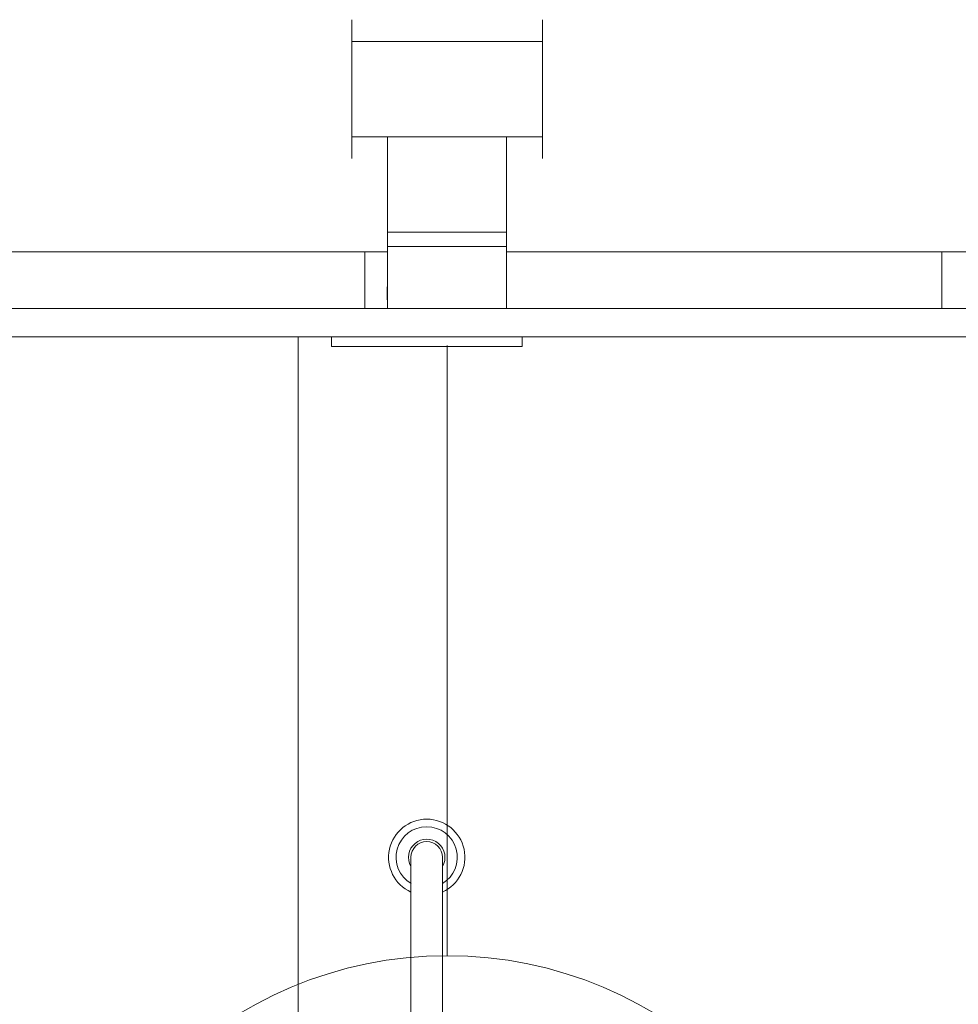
# Model space of a CAD drawing. Header units: metres. Extents: x 3.7 to 90.5, y -1.7 to 14.3.
# Tile 20 of 172: x 19.9 to 20.9, y 1.8 to 2.8. Entities that reach past the tile are written whole.
import ezdxf

# ---------------------------------------------------------------- set-up
doc = ezdxf.new("R2010")
doc.units = ezdxf.units.M
for name, color, linetype, lineweight in [('A-CLNG', 7, 'Continuous', 18), ('A-WALL-PATT', 7, 'Continuous', 18), ('DUTOS', 7, 'Continuous', 18), ('E-LITE-EQPM', 7, 'Continuous', 18), ('G-IMPT', 7, 'Continuous', 18), ('I-WALL', 7, 'Continuous', 18), ('M-HVAC-DUCT', 7, 'Continuous', 18), ('P-SANR-FIXT', 7, 'Continuous', 18)]:
    doc.layers.add(name, color=color, linetype=linetype, lineweight=lineweight)
doc.layers.add('M-HVAC-CDFF-IDEN', color=1, linetype='Continuous', lineweight=9, true_color=0xff0000)

# ---------------------------------------------------------------- blocks, each defined once
blk = doc.blocks.new('Deca_Barra de Apoio Conforto_Aco Inox_2310_C_080_80 cm - Barra de apoio 80cm-4017027-Corte 1')
at = {"layer": 'P-SANR-FIXT'}
for p, q in [((20.342, 1.8741), (20.342, 1.9142)), ((20.375, 1.8741), (20.375, 1.9142)), ((20.342, 1.1466), (20.342, 1.8778)), ((20.375, 1.8778), (20.375, 1.1466)), ((20.342, 1.1503), (20.342, 1.1102)), ((20.375, 1.1503), (20.375, 1.1102))]:
    blk.add_line(p, q, dxfattribs=at)
for centre, radius, start, end in [((20.3585, 1.9142), 0.04, 294.362, 245.638), ((20.3585, 1.9142), 0.0321, 300.8913, 239.1087), ((20.3585, 1.9142), 0.0191, 329.7544, 210.2456), ((20.3585, 1.9142), 0.0165, 0, 180), ((20.3585, 1.1102), 0.04, 114.362, 65.638), ((20.3585, 1.1102), 0.0321, 120.8913, 59.1087), ((20.3585, 1.1102), 0.0191, 149.7544, 30.2456), ((20.3585, 1.1102), 0.0165, 180, 0)]:
    blk.add_arc(centre, radius, start, end, dxfattribs=at)
blk = doc.blocks.new('Luminária Quadrada - 0300x1200mm_1 Lamp_ - 277V-7461696-Corte 1')
at = {"layer": 'E-LITE-EQPM'}
for p, q in [((20.2585, 2.46), (20.4585, 2.46)), ((20.2585, 2.45), (20.2585, 2.46)), ((20.4585, 2.45), (20.4585, 2.46)), ((20.4585, 2.45), (20.2585, 2.45))]:
    blk.add_line(p, q, dxfattribs=at)
blk = doc.blocks.new('4 GRE - ESCOLA DE CINEMA E AUDIOVISUAL CINE REX R07_rvt-1-Corte 1')
at = {"layer": 'A-WALL-PATT', "true_color": 0xf5f5f5}
h = blk.add_hatch(dxfattribs=at)
h.set_pattern_fill('FP_11', style=0, pattern_type=2)
h.set_pattern_definition([(0, (19.453, 0.16), (0, 0.84), []), (90, (19.453, 0.16), (-0.84, 5e-17), [])])
h.paths.add_polyline_path([(20.5798, 2.49), (20.8985, 2.49), (20.8985, 2.5492), (20.4423, 2.5492), (20.4423, 2.49)])
h.paths.add_polyline_path([(19.4585, 2.49), (20.3173, 2.49), (20.3173, 2.5492), (19.4585, 2.5492)])
h = blk.add_hatch(dxfattribs=at)
h.set_pattern_fill('FP_13', style=0, pattern_type=2)
h.set_pattern_definition([(0, (19.383, 0), (0, 0.84), []), (90, (19.383, 0), (-0.84, 5e-17), [])])
h.paths.add_polyline_path([(19.4685, 0.15), (20.7311, 0.15), (20.7446, 0.2756), (20.743, 0.2872), (20.7392, 0.2984), (20.7334, 0.3101), (20.7252, 0.3204), (20.6652, 0.3708), (20.6195, 0.4236), (20.6133, 0.4247), (20.6109, 0.4274), (20.609, 0.4741), (20.6099, 0.4766), (20.6119, 0.4785), (20.6154, 0.48), (20.609, 0.4808), (20.6085, 0.4813), (20.6097, 0.4918), (20.6114, 0.4952), (20.6159, 0.4995), (20.617, 0.5002), (20.6206, 0.5015), (20.638, 0.5036), (20.6202, 0.5052), (20.621, 0.5092), (20.6232, 0.5117), (20.6262, 0.5129), (20.7632, 0.5269), (20.9008, 0.5297), (21.0398, 0.521), (21.0427, 0.5192), (21.0445, 0.5145), (21.0445, 0.5117), (21.0519, 0.4927), (21.0513, 0.4871), (21.0513, 0.4841), (21.058, 0.48), (21.1082, 0.4805), (21.1048, 0.4819), (21.1019, 0.4841), (21.0997, 0.487), (21.0983, 0.4904), (21.0978, 0.4941), (21.0896, 0.6751), (21.0866, 0.802), (21.0896, 0.805), (21.0809, 0.805), (21.0779, 0.8083), (21.0804, 0.8279), (21.0841, 0.8338), (21.0869, 0.8359), (21.0936, 0.8379), (21.1444, 0.8398), (21.1444, 0.843), (21.1844, 0.843), (21.1844, 0.8398), (21.2315, 0.8381), (21.2383, 0.8361), (21.2434, 0.8313), (21.2458, 0.8247), (21.2475, 0.8083), (21.2458, 0.8055), (21.2447, 0.805), (21.2478, 0.802), (21.2473, 0.4911), (21.2447, 0.486), (21.2434, 0.4844), (21.2403, 0.482), (21.2367, 0.4805), (21.2266, 0.48), (21.2254, 0.4796), (21.2266, 0.4786), (21.2284, 0.4747), (21.2266, 0.4448), (21.2238, 0.4307), (21.2177, 0.4176), (21.2086, 0.4064), (21.1971, 0.3978), (21.1839, 0.392), (21.1698, 0.3896), (21.1525, 0.3904), (21.1505, 0.3882), (21.1184, 0.3032), (21.1206, 0.2872), (21.1187, 0.2689), (21.1155, 0.2573), (21.1055, 0.2389), (21.1011, 0.2316), (21.1004, 0.2254), (21.1025, 0.2196), (21.1066, 0.2108), (21.109, 0.2003), (21.1099, 0.1896), (21.1099, 0.15), (21.2585, 0.15), (21.2585, 0.16), (21.2485, 0.16), (21.2485, 0.9714), (21.2445, 0.9738), (21.2425, 0.9779), (21.2398, 0.9909), (21.238, 0.9912), (21.238, 0.9935), (21.1707, 0.9941), (21.1667, 0.9957), (21.1633, 0.9983), (21.1594, 1.0048), (21.1591, 1.0057), (21.1585, 1.01), (21.1591, 1.0143), (21.1607, 1.0182), (21.1633, 1.0217), (21.1667, 1.0243), (21.1708, 1.0259), (21.175, 1.0265), (21.238, 1.0265), (21.238, 1.0288), (21.2398, 1.0291), (21.2425, 1.0421), (21.2462, 1.0478), (21.2485, 1.0493), (21.2485, 2.46), (20.4585, 2.46), (20.4585, 2.45), (20.2585, 2.45), (20.2585, 2.46), (19.4585, 2.46), (19.4585, 2.2), (19.4685, 2.2), (19.4685, 0.864)])
h.paths.add_polyline_path([(21.058, 0.48), (21.0553, 0.4828), (21.058, 0.4812), (21.058, 0.4808)])
h.paths.add_polyline_path([(21.0111, 0.9702), (21.001, 0.9727), (20.992, 0.9776), (20.9845, 0.9847), (20.979, 0.9935), (20.2479, 0.9935), (20.2406, 0.983), (20.235, 0.9776), (20.2259, 0.9727), (20.2159, 0.9702), (20.2056, 0.9704), (20.1957, 0.9733), (20.1868, 0.9785), (20.1796, 0.9859), (20.1745, 0.9949), (20.1718, 1.0048), (20.1718, 1.0152), (20.1745, 1.0251), (20.1796, 1.0341), (20.1868, 1.0415), (20.1957, 1.0467), (20.2056, 1.0496), (20.2159, 1.0498), (20.2259, 1.0473), (20.235, 1.0424), (20.2425, 1.0353), (20.2479, 1.0265), (20.979, 1.0265), (20.9845, 1.0353), (20.992, 1.0424), (21.001, 1.0473), (21.0111, 1.0498), (21.023, 1.0491), (21.0313, 1.0467), (21.0402, 1.0415), (21.0474, 1.0341), (21.0527, 1.0243), (21.0552, 1.0152), (21.0552, 1.0048), (21.0525, 0.9949), (21.0474, 0.9859), (21.0402, 0.9785), (21.0313, 0.9733), (21.0214, 0.9704)])
h.paths.add_polyline_path([(20.3533, 1.0705), (20.3434, 1.0732), (20.3344, 1.0783), (20.327, 1.0855), (20.3217, 1.0944), (20.3189, 1.1043), (20.3189, 1.1154), (20.3212, 1.1247), (20.3261, 1.1337), (20.3332, 1.1412), (20.342, 1.1466), (20.342, 1.8778), (20.3332, 1.8832), (20.3261, 1.8907), (20.3212, 1.8998), (20.3187, 1.9098), (20.3189, 1.9201), (20.3217, 1.93), (20.327, 1.9389), (20.3344, 1.9461), (20.3434, 1.9512), (20.3533, 1.9539), (20.3636, 1.9539), (20.375, 1.9505), (20.3826, 1.9461), (20.39, 1.9389), (20.3952, 1.93), (20.3981, 1.9201), (20.3982, 1.9098), (20.3958, 1.8998), (20.3909, 1.8907), (20.3838, 1.8832), (20.375, 1.8778), (20.375, 1.1466), (20.3838, 1.1412), (20.3909, 1.1337), (20.3958, 1.1247), (20.3982, 1.1146), (20.3974, 1.102), (20.3952, 1.0944), (20.39, 1.0855), (20.3826, 1.0783), (20.3736, 1.0732), (20.3636, 1.0705)])
at = {"layer": 'A-CLNG'}
for p, q in [((21.2585, 2.49), (19.4485, 2.49)), ((21.2565, 2.49), (19.4565, 2.49)), ((19.4485, 2.46), (20.2585, 2.46)), ((19.4565, 2.46), (20.2585, 2.46)), ((20.4585, 2.46), (21.2565, 2.46)), ((20.4585, 2.46), (21.2585, 2.46))]:
    blk.add_line(p, q, dxfattribs=at)
at = {"layer": 'I-WALL'}
for p, q in [((19.4585, 2.5492), (20.3173, 2.5492)), ((20.4423, 2.5492), (21.2585, 2.5492)), ((20.8985, 2.49), (20.8985, 2.5492))]:
    blk.add_line(p, q, dxfattribs=at)
at = {"layer": 'E-LITE-EQPM', "lineweight": 18}
blk.add_blockref('Luminária Quadrada - 0300x1200mm_1 Lamp_ - 277V-7461696-Corte 1', (0, 0), dxfattribs=at)
at = {"layer": 'P-SANR-FIXT', "lineweight": 18}
blk.add_blockref('Deca_Barra de Apoio Conforto_Aco Inox_2310_C_080_80 cm - Barra de apoio 80cm-4017027-Corte 1', (0, 0), dxfattribs=at)
blk = doc.blocks.new('GRELHA AR-AG 225x125 - TROX_AR-AG_225x125_dxf_QMODEL_9cd29c6e_c072_40e3_8738_8a6232d45915-904924-Corte 1')
at = {"layer": 'G-IMPT', "color": 1, "true_color": 0xff0000}
for p, q in [((20.3173, 2.49), (20.3173, 2.555)), ((20.3173, 2.555), (20.4423, 2.555)), ((20.4423, 2.49), (20.4423, 2.555)), ((20.3171, 2.5125), (20.3171, 2.5125)), ((20.3171, 2.5125), (20.3171, 2.5125)), ((20.3171, 2.5125), (20.3171, 2.5123)), ((20.3171, 2.5123), (20.3171, 2.5125)), ((20.3171, 2.5123), (20.3171, 2.5119)), ((20.3171, 2.5119), (20.3171, 2.5123)), ((20.3171, 2.512), (20.3171, 2.5121)), ((20.3171, 2.5121), (20.3171, 2.512)), ((20.3171, 2.512), (20.3171, 2.5116)), ((20.3171, 2.5116), (20.3171, 2.512)), ((20.3171, 2.5119), (20.3171, 2.5114)), ((20.3171, 2.5114), (20.3171, 2.5119)), ((20.3171, 2.5118), (20.3171, 2.509)), ((20.3171, 2.5118), (20.3171, 2.509)), ((20.3171, 2.5118), (20.3171, 2.5118)), ((20.3171, 2.5118), (20.3171, 2.5118)), ((20.3171, 2.5118), (20.3171, 2.5116)), ((20.3171, 2.5116), (20.3171, 2.5118)), ((20.3171, 2.5116), (20.3171, 2.5117)), ((20.3171, 2.5117), (20.3171, 2.5117)), ((20.3171, 2.5117), (20.3171, 2.509)), ((20.3171, 2.5117), (20.3171, 2.4997)), ((20.3171, 2.4997), (20.3171, 2.5117)), ((20.3171, 2.5114), (20.3171, 2.5116)), ((20.3171, 2.5116), (20.3171, 2.5106)), ((20.3171, 2.5116), (20.3171, 2.5106)), ((20.3171, 2.5116), (20.3171, 2.5113)), ((20.3171, 2.5113), (20.3171, 2.5116)), ((20.3171, 2.5116), (20.3171, 2.511)), ((20.3171, 2.511), (20.3171, 2.5116)), ((20.3171, 2.5111), (20.3171, 2.5114)), ((20.3171, 2.5114), (20.3171, 2.5109)), ((20.3171, 2.5109), (20.3171, 2.5114)), ((20.3171, 2.5113), (20.3171, 2.5109)), ((20.3171, 2.5109), (20.3171, 2.5113)), ((20.3171, 2.511), (20.3171, 2.5111)), ((20.3171, 2.511), (20.3171, 2.5111)), ((20.3171, 2.5106), (20.3171, 2.5111)), ((20.3171, 2.5111), (20.3171, 2.5101)), ((20.3171, 2.5108), (20.3171, 2.511)), ((20.3171, 2.511), (20.3171, 2.511)), ((20.3171, 2.511), (20.3171, 2.5102)), ((20.3171, 2.5102), (20.3171, 2.511)), ((20.3171, 2.5109), (20.3171, 2.5105)), ((20.3171, 2.5109), (20.3171, 2.5102)), ((20.3171, 2.5102), (20.3171, 2.5109)), ((20.3171, 2.5105), (20.3171, 2.5109)), ((20.3171, 2.5107), (20.3171, 2.5108)), ((20.3171, 2.5104), (20.3171, 2.5107)), ((20.3171, 2.51), (20.3171, 2.5106)), ((20.3171, 2.5105), (20.3171, 2.5099)), ((20.3171, 2.5099), (20.3171, 2.5105)), ((20.3171, 2.5102), (20.3171, 2.5104)), ((20.3171, 2.5104), (20.3171, 2.5094)), ((20.3171, 2.5104), (20.3171, 2.5094)), ((20.3171, 2.5099), (20.3171, 2.5102)), ((20.3171, 2.5102), (20.3171, 2.5095)), ((20.3171, 2.5095), (20.3171, 2.5102)), ((20.3171, 2.5102), (20.3171, 2.5092)), ((20.3171, 2.5092), (20.3171, 2.5102)), ((20.3171, 2.51), (20.3171, 2.5101)), ((20.3171, 2.51), (20.3171, 2.5101)), ((20.3171, 2.5101), (20.3171, 2.5067)), ((20.3171, 2.5101), (20.3171, 2.5067)), ((20.3171, 2.5099), (20.3171, 2.51)), ((20.3171, 2.5093), (20.3171, 2.51)), ((20.3171, 2.5096), (20.3171, 2.5099)), ((20.3171, 2.5097), (20.3171, 2.5099)), ((20.3171, 2.5099), (20.3171, 2.5094)), ((20.3171, 2.5094), (20.3171, 2.5099)), ((20.3172, 2.519), (20.3172, 2.491)), ((20.3172, 2.519), (20.3172, 2.491)), ((20.3171, 2.5095), (20.3171, 2.5097)), ((20.3171, 2.5094), (20.3171, 2.5096)), ((20.3171, 2.5093), (20.3171, 2.5095)), ((20.3171, 2.5095), (20.3171, 2.5088)), ((20.3171, 2.5088), (20.3171, 2.5095)), ((20.3171, 2.5091), (20.3171, 2.5094)), ((20.3171, 2.5094), (20.3171, 2.5088)), ((20.3171, 2.5088), (20.3171, 2.5094)), ((20.3171, 2.5091), (20.3171, 2.5093)), ((20.3171, 2.5086), (20.3171, 2.5093)), ((20.3171, 2.5093), (20.3171, 2.5083)), ((20.3171, 2.5093), (20.3171, 2.5083)), ((20.3171, 2.5092), (20.3171, 2.5081)), ((20.3171, 2.5081), (20.3171, 2.5092)), ((20.3171, 2.509), (20.3171, 2.5091)), ((20.3171, 2.5088), (20.3171, 2.5091)), ((20.3171, 2.509), (20.3171, 2.5089)), ((20.3171, 2.5089), (20.3171, 2.509)), ((20.3171, 2.509), (20.3171, 2.509)), ((20.3171, 2.509), (20.3171, 2.5057)), ((20.3171, 2.509), (20.3171, 2.5057)), ((20.3171, 2.509), (20.3171, 2.4996)), ((20.3171, 2.509), (20.3171, 2.4996)), ((20.3171, 2.5087), (20.3171, 2.5089)), ((20.3171, 2.5089), (20.3171, 2.5089)), ((20.3171, 2.5089), (20.3171, 2.5089)), ((20.3171, 2.5089), (20.3171, 2.5089)), ((20.3171, 2.5089), (20.3171, 2.5087)), ((20.3171, 2.5087), (20.3171, 2.5089)), ((20.3171, 2.5086), (20.3171, 2.5088)), ((20.3171, 2.5088), (20.3171, 2.5082)), ((20.3171, 2.5088), (20.3171, 2.508)), ((20.3171, 2.5082), (20.3171, 2.5088)), ((20.3171, 2.508), (20.3171, 2.5088)), ((20.3171, 2.5086), (20.3171, 2.5087)), ((20.3171, 2.5087), (20.3171, 2.5084)), ((20.3171, 2.5084), (20.3171, 2.5087)), ((20.3171, 2.5083), (20.3171, 2.5086)), ((20.3171, 2.5078), (20.3171, 2.5086)), ((20.3171, 2.5083), (20.3171, 2.5086)), ((20.3171, 2.5085), (20.3171, 2.5067)), ((20.3171, 2.5084), (20.3171, 2.508)), ((20.3171, 2.508), (20.3171, 2.5084)), ((20.3171, 2.5082), (20.3171, 2.5083)), ((20.3171, 2.5081), (20.3171, 2.5083)), ((20.3171, 2.5082), (20.3171, 2.5067)), ((20.3171, 2.5082), (20.3171, 2.5076)), ((20.3171, 2.5076), (20.3171, 2.5082)), ((20.3171, 2.5078), (20.3171, 2.5081)), ((20.3171, 2.5081), (20.3171, 2.5069)), ((20.3171, 2.5069), (20.3171, 2.5081)), ((20.3171, 2.508), (20.3171, 2.5073)), ((20.3171, 2.5073), (20.3171, 2.508)), ((20.3171, 2.508), (20.3171, 2.5075)), ((20.3171, 2.5075), (20.3171, 2.508)), ((20.3171, 2.5079), (20.3171, 2.5072)), ((20.3171, 2.5079), (20.3171, 2.5072)), ((20.3171, 2.507), (20.3171, 2.5078)), ((20.3171, 2.5075), (20.3171, 2.5078)), ((20.3171, 2.5076), (20.3171, 2.5071)), ((20.3171, 2.5071), (20.3171, 2.5076)), ((20.3171, 2.5072), (20.3171, 2.5075)), ((20.3171, 2.5075), (20.3171, 2.5069)), ((20.3171, 2.5069), (20.3171, 2.5075)), ((20.3171, 2.5073), (20.3171, 2.5067)), ((20.3171, 2.5067), (20.3171, 2.5073)), ((20.3171, 2.5069), (20.3171, 2.5072)), ((20.3171, 2.5067), (20.3171, 2.5071)), ((20.3171, 2.5071), (20.3171, 2.5066)), ((20.3171, 2.5062), (20.3171, 2.507)), ((20.3171, 2.5066), (20.3171, 2.5069)), ((20.3171, 2.5069), (20.3171, 2.5062)), ((20.3171, 2.5069), (20.3171, 2.5056)), ((20.3171, 2.5056), (20.3171, 2.5069)), ((20.3171, 2.5062), (20.3171, 2.5069)), ((20.3171, 2.5067), (20.3171, 2.5062)), ((20.3171, 2.5067), (20.3171, 2.5061)), ((20.3171, 2.5061), (20.3171, 2.5067)), ((20.3171, 2.5064), (20.3171, 2.5066)), ((20.3171, 2.5066), (20.3171, 2.5062)), ((20.3171, 2.5062), (20.3171, 2.5064)), ((20.3171, 2.506), (20.3171, 2.5062)), ((20.3171, 2.5055), (20.3171, 2.5062)), ((20.3171, 2.5062), (20.3171, 2.5059)), ((20.3171, 2.5059), (20.3171, 2.5062)), ((20.3171, 2.5062), (20.3171, 2.5056)), ((20.3171, 2.5056), (20.3171, 2.5062)), ((20.3171, 2.5061), (20.3171, 2.5056)), ((20.3171, 2.5056), (20.3171, 2.5061)), ((20.3171, 2.506), (20.3171, 2.5057)), ((20.3171, 2.5057), (20.3171, 2.5059)), ((20.3171, 2.5059), (20.3171, 2.5059)), ((20.3171, 2.5059), (20.3171, 2.5058)), ((20.3171, 2.5059), (20.3171, 2.4996)), ((20.3171, 2.5059), (20.3171, 2.4996)), ((20.3171, 2.5036), (20.3171, 2.5059)), ((20.3171, 2.5036), (20.3171, 2.5059)), ((20.3171, 2.5036), (20.3171, 2.5059)), ((20.3171, 2.5036), (20.3171, 2.5059)), ((20.3171, 2.5036), (20.3171, 2.5059)), ((20.3171, 2.5059), (20.3171, 2.5047)), ((20.3171, 2.5059), (20.3171, 2.5059)), ((20.3171, 2.5059), (20.3171, 2.5045)), ((20.3171, 2.5059), (20.3171, 2.5045)), ((20.3171, 2.5059), (20.3171, 2.5019)), ((20.3171, 2.5019), (20.3171, 2.5059)), ((20.3171, 2.5019), (20.3171, 2.5059)), ((20.3171, 2.5033), (20.3171, 2.5059)), ((20.3171, 2.5033), (20.3171, 2.5059)), ((20.3171, 2.5047), (20.3171, 2.5059)), ((20.3171, 2.5028), (20.3171, 2.5059)), ((20.3171, 2.5033), (20.3171, 2.5059)), ((20.3171, 2.5059), (20.3171, 2.5058)), ((20.3171, 2.5058), (20.3171, 2.5059)), ((20.3171, 2.5058), (20.3171, 2.5056)), ((20.3171, 2.5058), (20.3171, 2.5057)), ((20.3171, 2.5057), (20.3171, 2.5058)), ((20.3171, 2.5054), (20.3171, 2.5057)), ((20.3171, 2.5045), (20.3171, 2.5057)), ((20.3171, 2.5057), (20.3171, 2.5057)), ((20.3171, 2.5056), (20.3171, 2.5053)), ((20.3171, 2.5056), (20.3171, 2.5053)), ((20.3171, 2.5053), (20.3171, 2.5056)), ((20.3171, 2.5056), (20.3171, 2.5049)), ((20.3171, 2.5056), (20.3171, 2.5043)), ((20.3171, 2.5049), (20.3171, 2.5056)), ((20.3171, 2.5043), (20.3171, 2.5056)), ((20.3171, 2.5048), (20.3171, 2.5055)), ((20.3171, 2.5054), (20.3171, 2.5039)), ((20.3171, 2.5053), (20.3171, 2.5049)), ((20.3171, 2.5053), (20.3171, 2.505)), ((20.3171, 2.505), (20.3171, 2.5053)), ((20.3171, 2.5043), (20.3171, 2.505)), ((20.3171, 2.5043), (20.3171, 2.505)), ((20.3171, 2.505), (20.3171, 2.505)), ((20.3171, 2.505), (20.3171, 2.505)), ((20.3171, 2.5049), (20.3171, 2.5044)), ((20.3171, 2.5049), (20.3171, 2.5043)), ((20.3171, 2.5043), (20.3171, 2.5049)), ((20.3171, 2.5042), (20.3171, 2.5048)), ((20.3171, 2.5034), (20.3171, 2.5047)), ((20.3171, 2.5034), (20.3171, 2.5047)), ((20.3171, 2.5044), (20.3171, 2.5045)), ((20.3171, 2.5045), (20.3171, 2.5045)), ((20.3171, 2.5045), (20.3171, 2.5045)), ((20.3171, 2.5045), (20.3171, 2.5044)), ((20.3171, 2.5045), (20.3171, 2.4996)), ((20.3171, 2.5045), (20.3171, 2.5045)), ((20.3171, 2.5045), (20.3171, 2.4996)), ((20.3171, 2.5045), (20.3171, 2.5045)), ((20.3171, 2.5045), (20.3171, 2.4996)), ((20.3171, 2.5045), (20.3171, 2.4996)), ((20.3171, 2.5045), (20.3171, 2.4996)), ((20.3171, 2.5042), (20.3171, 2.5044)), ((20.3171, 2.5044), (20.3171, 2.5042)), ((20.3171, 2.5044), (20.3171, 2.5039)), ((20.3171, 2.5043), (20.3171, 2.5031)), ((20.3171, 2.5043), (20.3171, 2.5037)), ((20.3171, 2.5037), (20.3171, 2.5043)), ((20.3171, 2.5031), (20.3171, 2.5043)), ((20.3171, 2.5042), (20.3171, 2.5039)), ((20.3171, 2.5042), (20.3171, 2.504)), ((20.3171, 2.5037), (20.3171, 2.5042)), ((20.3171, 2.504), (20.3171, 2.5037)), ((20.3171, 2.5039), (20.3171, 2.5033)), ((20.3171, 2.5037), (20.3171, 2.5034)), ((20.3171, 2.5037), (20.3171, 2.4996)), ((20.3171, 2.503), (20.3171, 2.5037)), ((20.3171, 2.503), (20.3171, 2.5037)), ((20.3171, 2.5037), (20.3171, 2.5032)), ((20.3171, 2.5032), (20.3171, 2.5037)), ((20.3171, 2.5036), (20.3171, 2.4996)), ((20.3171, 2.5036), (20.3171, 2.4996)), ((20.3171, 2.5036), (20.3171, 2.4996)), ((20.3171, 2.5022), (20.3171, 2.5036)), ((20.3171, 2.5022), (20.3171, 2.5036)), ((20.3171, 2.5034), (20.3171, 2.503)), ((20.3171, 2.5034), (20.3171, 2.5021)), ((20.3171, 2.5021), (20.3171, 2.5034)), ((20.3171, 2.5033), (20.3171, 2.5027)), ((20.3171, 2.5023), (20.3171, 2.5033)), ((20.3171, 2.5032), (20.3171, 2.5028)), ((20.3171, 2.5028), (20.3171, 2.5032)), ((20.3171, 2.5031), (20.3171, 2.502)), ((20.3171, 2.502), (20.3171, 2.5031)), ((20.3171, 2.503), (20.3171, 2.5027)), ((20.3171, 2.5028), (20.3171, 2.5018)), ((20.3171, 2.5028), (20.3171, 2.5018)), ((20.3171, 2.5028), (20.3171, 2.4996)), ((20.3171, 2.5028), (20.3171, 2.5025)), ((20.3171, 2.5025), (20.3171, 2.5028)), ((20.3171, 2.5027), (20.3171, 2.502)), ((20.3171, 2.5027), (20.3171, 2.5023)), ((20.3171, 2.5025), (20.3171, 2.5023)), ((20.3171, 2.5023), (20.3171, 2.5025)), ((20.3171, 2.5023), (20.3171, 2.502)), ((20.3171, 2.5023), (20.3171, 2.4996)), ((20.3171, 2.5023), (20.3171, 2.4996)), ((20.3171, 2.5023), (20.3171, 2.4996)), ((20.3171, 2.5023), (20.3171, 2.5022)), ((20.3171, 2.5022), (20.3171, 2.5023)), ((20.3171, 2.5022), (20.3171, 2.4996)), ((20.3171, 2.5022), (20.3171, 2.4996)), ((20.3171, 2.5022), (20.3171, 2.4996)), ((20.3171, 2.5022), (20.3171, 2.4996)), ((20.3171, 2.5009), (20.3171, 2.5021)), ((20.3171, 2.5009), (20.3171, 2.5021)), ((20.3171, 2.502), (20.3171, 2.5015)), ((20.3171, 2.502), (20.3171, 2.5017)), ((20.3171, 2.502), (20.3171, 2.501)), ((20.3171, 2.501), (20.3171, 2.502)), ((20.3171, 2.5019), (20.3171, 2.4996)), ((20.3171, 2.5017), (20.3171, 2.5014)), ((20.3171, 2.5016), (20.3171, 2.5006)), ((20.3171, 2.5016), (20.3171, 2.5006)), ((20.3171, 2.5015), (20.3171, 2.5009)), ((20.3171, 2.5014), (20.3171, 2.5011)), ((20.3171, 2.4999), (20.3171, 2.5014)), ((20.3171, 2.5011), (20.3171, 2.5014)), ((20.3171, 2.5011), (20.3171, 2.501)), ((20.3171, 2.5009), (20.3171, 2.5011)), ((20.3171, 2.501), (20.3171, 2.5009)), ((20.3171, 2.501), (20.3171, 2.5001)), ((20.3171, 2.5001), (20.3171, 2.501)), ((20.3171, 2.5009), (20.3171, 2.5004)), ((20.3171, 2.5009), (20.3171, 2.5008)), ((20.3171, 2.5008), (20.3171, 2.5009)), ((20.3171, 2.5009), (20.3171, 2.4996)), ((20.3171, 2.5009), (20.3171, 2.4996)), ((20.3171, 2.5008), (20.3171, 2.5008)), ((20.3171, 2.5004), (20.3171, 2.5)), ((20.3171, 2.5004), (20.3171, 2.4994)), ((20.3171, 2.5004), (20.3171, 2.4994)), ((20.3171, 2.5001), (20.3171, 2.4995)), ((20.3171, 2.4995), (20.3171, 2.5001)), ((20.3171, 2.5), (20.3171, 2.4997)), ((20.3171, 2.4997), (20.3171, 2.4999)), ((20.3171, 2.4997), (20.3171, 2.4995)), ((20.3171, 2.4995), (20.3171, 2.4997)), ((20.3171, 2.4995), (20.3171, 2.4994)), ((20.3171, 2.4994), (20.3171, 2.4995)), ((20.3171, 2.4995), (20.3171, 2.4992)), ((20.3171, 2.4992), (20.3171, 2.4995)), ((20.3171, 2.4992), (20.3171, 2.499)), ((20.3171, 2.499), (20.3171, 2.4992))]:
    blk.add_line(p, q, dxfattribs=at)
blk = doc.blocks.new('GRELHA AR-AG 225x125 - TROX_AR-AG_225x125_dxf-904923-Corte 1')
blk.add_blockref('GRELHA AR-AG 225x125 - TROX_AR-AG_225x125_dxf_QMODEL_9cd29c6e_c072_40e3_8738_8a6232d45915-904924-Corte 1', (0, 0))
blk = doc.blocks.new('GRELHA AR-AG 225x125 - GRELHA AR-AG 225x125-905334-Corte 1')
blk.add_blockref('GRELHA AR-AG 225x125 - TROX_AR-AG_225x125_dxf-904923-Corte 1', (0, 0))
blk = doc.blocks.new('GRELHA AR-AG 225x125 - TROX_AR-AG_225x125_dxf_QMODEL_9cd29c6e_c072_40e3_8738_8a6232d45915-V42-Corte 1')
at = {"layer": 'G-IMPT', "color": 1, "true_color": 0xff0000}
for p, q in [((20.3171, 2.5126), (20.3171, 2.5125)), ((20.3171, 2.5126), (20.3171, 2.5125)), ((20.3171, 2.5125), (20.3171, 2.5123)), ((20.3171, 2.5123), (20.3171, 2.5125)), ((20.3171, 2.5123), (20.3171, 2.5119)), ((20.3171, 2.5119), (20.3171, 2.5123)), ((20.3171, 2.512), (20.3171, 2.5121)), ((20.3171, 2.5121), (20.3171, 2.512)), ((20.3171, 2.512), (20.3171, 2.5116)), ((20.3171, 2.5116), (20.3171, 2.512)), ((20.3171, 2.5119), (20.3171, 2.5114)), ((20.3171, 2.5114), (20.3171, 2.5119)), ((20.3171, 2.5118), (20.3171, 2.509)), ((20.3171, 2.5118), (20.3171, 2.509)), ((20.3171, 2.5118), (20.3171, 2.5118)), ((20.3171, 2.5118), (20.3171, 2.5118)), ((20.3171, 2.5118), (20.3171, 2.5116)), ((20.3171, 2.5116), (20.3171, 2.5118)), ((20.3171, 2.5116), (20.3171, 2.5117)), ((20.3171, 2.5117), (20.3171, 2.5117)), ((20.3171, 2.5117), (20.3171, 2.509)), ((20.3171, 2.5117), (20.3171, 2.4997)), ((20.3171, 2.4997), (20.3171, 2.5117)), ((20.3171, 2.5114), (20.3171, 2.5116)), ((20.3171, 2.5116), (20.3171, 2.5106)), ((20.3171, 2.5116), (20.3171, 2.5106)), ((20.3171, 2.5116), (20.3171, 2.5113)), ((20.3171, 2.5113), (20.3171, 2.5116)), ((20.3171, 2.5116), (20.3171, 2.511)), ((20.3171, 2.511), (20.3171, 2.5116)), ((20.3171, 2.5111), (20.3171, 2.5114)), ((20.3171, 2.5114), (20.3171, 2.5109)), ((20.3171, 2.5109), (20.3171, 2.5114)), ((20.3171, 2.5113), (20.3171, 2.5109)), ((20.3171, 2.5109), (20.3171, 2.5113)), ((20.3171, 2.511), (20.3171, 2.5111)), ((20.3171, 2.511), (20.3171, 2.5111)), ((20.3171, 2.5106), (20.3171, 2.5111)), ((20.3171, 2.5111), (20.3171, 2.5101)), ((20.3171, 2.5108), (20.3171, 2.511)), ((20.3171, 2.511), (20.3171, 2.511)), ((20.3171, 2.511), (20.3171, 2.5102)), ((20.3171, 2.5102), (20.3171, 2.511)), ((20.3171, 2.5109), (20.3171, 2.5105)), ((20.3171, 2.5109), (20.3171, 2.5102)), ((20.3171, 2.5102), (20.3171, 2.5109)), ((20.3171, 2.5105), (20.3171, 2.5109)), ((20.3171, 2.5107), (20.3171, 2.5108)), ((20.3171, 2.5104), (20.3171, 2.5107)), ((20.3171, 2.51), (20.3171, 2.5106)), ((20.3171, 2.5105), (20.3171, 2.5099)), ((20.3171, 2.5099), (20.3171, 2.5105)), ((20.3171, 2.5102), (20.3171, 2.5104)), ((20.3171, 2.5104), (20.3171, 2.5094)), ((20.3171, 2.5104), (20.3171, 2.5094)), ((20.3171, 2.5099), (20.3171, 2.5102)), ((20.3171, 2.5102), (20.3171, 2.5095)), ((20.3171, 2.5095), (20.3171, 2.5102)), ((20.3171, 2.5102), (20.3171, 2.5092)), ((20.3171, 2.5092), (20.3171, 2.5102)), ((20.3171, 2.51), (20.3171, 2.5101)), ((20.3171, 2.51), (20.3171, 2.5101)), ((20.3171, 2.5101), (20.3171, 2.5067)), ((20.3171, 2.5101), (20.3171, 2.5067)), ((20.3171, 2.5099), (20.3171, 2.51)), ((20.3171, 2.5093), (20.3171, 2.51)), ((20.3171, 2.5096), (20.3171, 2.5099)), ((20.3171, 2.5097), (20.3171, 2.5099)), ((20.3171, 2.5099), (20.3171, 2.5094)), ((20.3171, 2.5094), (20.3171, 2.5099)), ((20.3172, 2.519), (20.3172, 2.491)), ((20.3172, 2.519), (20.3172, 2.491)), ((20.3171, 2.5095), (20.3171, 2.5097)), ((20.3171, 2.5094), (20.3171, 2.5096)), ((20.3171, 2.5093), (20.3171, 2.5095)), ((20.3171, 2.5095), (20.3171, 2.5088)), ((20.3171, 2.5088), (20.3171, 2.5095)), ((20.3171, 2.5091), (20.3171, 2.5094)), ((20.3171, 2.5094), (20.3171, 2.5088)), ((20.3171, 2.5088), (20.3171, 2.5094)), ((20.3171, 2.5091), (20.3171, 2.5093)), ((20.3171, 2.5086), (20.3171, 2.5093)), ((20.3171, 2.5093), (20.3171, 2.5083)), ((20.3171, 2.5093), (20.3171, 2.5083)), ((20.3171, 2.5092), (20.3171, 2.5081)), ((20.3171, 2.5081), (20.3171, 2.5092)), ((20.3171, 2.509), (20.3171, 2.5091)), ((20.3171, 2.5088), (20.3171, 2.5091)), ((20.3171, 2.509), (20.3171, 2.5089)), ((20.3171, 2.5089), (20.3171, 2.509)), ((20.3171, 2.509), (20.3171, 2.509)), ((20.3171, 2.509), (20.3171, 2.5057)), ((20.3171, 2.509), (20.3171, 2.5057)), ((20.3171, 2.509), (20.3171, 2.4996)), ((20.3171, 2.509), (20.3171, 2.4996)), ((20.3171, 2.5087), (20.3171, 2.5089)), ((20.3171, 2.5089), (20.3171, 2.5089)), ((20.3171, 2.5089), (20.3171, 2.5089)), ((20.3171, 2.5089), (20.3171, 2.5089)), ((20.3171, 2.5089), (20.3171, 2.5087)), ((20.3171, 2.5087), (20.3171, 2.5089)), ((20.3171, 2.5086), (20.3171, 2.5088)), ((20.3171, 2.5088), (20.3171, 2.5082)), ((20.3171, 2.5088), (20.3171, 2.508)), ((20.3171, 2.5082), (20.3171, 2.5088)), ((20.3171, 2.508), (20.3171, 2.5088)), ((20.3171, 2.5086), (20.3171, 2.5087)), ((20.3171, 2.5087), (20.3171, 2.5084)), ((20.3171, 2.5084), (20.3171, 2.5087)), ((20.3171, 2.5083), (20.3171, 2.5086)), ((20.3171, 2.5078), (20.3171, 2.5086)), ((20.3171, 2.5083), (20.3171, 2.5086)), ((20.3171, 2.5085), (20.3171, 2.5067)), ((20.3171, 2.5084), (20.3171, 2.508)), ((20.3171, 2.508), (20.3171, 2.5084)), ((20.3171, 2.5082), (20.3171, 2.5083)), ((20.3171, 2.5081), (20.3171, 2.5083)), ((20.3171, 2.5082), (20.3171, 2.5067)), ((20.3171, 2.5082), (20.3171, 2.5076)), ((20.3171, 2.5076), (20.3171, 2.5082)), ((20.3171, 2.5078), (20.3171, 2.5081)), ((20.3171, 2.5081), (20.3171, 2.5069)), ((20.3171, 2.5069), (20.3171, 2.5081)), ((20.3171, 2.508), (20.3171, 2.5073)), ((20.3171, 2.5073), (20.3171, 2.508)), ((20.3171, 2.508), (20.3171, 2.5075)), ((20.3171, 2.5075), (20.3171, 2.508)), ((20.3171, 2.5079), (20.3171, 2.5072)), ((20.3171, 2.5079), (20.3171, 2.5072)), ((20.3171, 2.507), (20.3171, 2.5078)), ((20.3171, 2.5075), (20.3171, 2.5078)), ((20.3171, 2.5076), (20.3171, 2.5071)), ((20.3171, 2.5071), (20.3171, 2.5076)), ((20.3171, 2.5072), (20.3171, 2.5075)), ((20.3171, 2.5075), (20.3171, 2.5069)), ((20.3171, 2.5069), (20.3171, 2.5075)), ((20.3171, 2.5073), (20.3171, 2.5067)), ((20.3171, 2.5067), (20.3171, 2.5073)), ((20.3171, 2.5069), (20.3171, 2.5072)), ((20.3171, 2.5067), (20.3171, 2.5071)), ((20.3171, 2.5071), (20.3171, 2.5066)), ((20.3171, 2.5062), (20.3171, 2.507)), ((20.3171, 2.5066), (20.3171, 2.5069)), ((20.3171, 2.5069), (20.3171, 2.5062)), ((20.3171, 2.5069), (20.3171, 2.5056)), ((20.3171, 2.5056), (20.3171, 2.5069)), ((20.3171, 2.5062), (20.3171, 2.5069)), ((20.3171, 2.5067), (20.3171, 2.5062)), ((20.3171, 2.5067), (20.3171, 2.5061)), ((20.3171, 2.5061), (20.3171, 2.5067)), ((20.3171, 2.5064), (20.3171, 2.5066)), ((20.3171, 2.5066), (20.3171, 2.5062)), ((20.3171, 2.5062), (20.3171, 2.5064)), ((20.3171, 2.506), (20.3171, 2.5062)), ((20.3171, 2.5055), (20.3171, 2.5062)), ((20.3171, 2.5062), (20.3171, 2.5059)), ((20.3171, 2.5059), (20.3171, 2.5062)), ((20.3171, 2.5062), (20.3171, 2.5056)), ((20.3171, 2.5056), (20.3171, 2.5062)), ((20.3171, 2.5061), (20.3171, 2.5056)), ((20.3171, 2.5056), (20.3171, 2.5061)), ((20.3171, 2.506), (20.3171, 2.5057)), ((20.3171, 2.5057), (20.3171, 2.5059)), ((20.3171, 2.5059), (20.3171, 2.5059)), ((20.3171, 2.5059), (20.3171, 2.5058)), ((20.3171, 2.5059), (20.3171, 2.4996)), ((20.3171, 2.5059), (20.3171, 2.4996)), ((20.3171, 2.5036), (20.3171, 2.5059)), ((20.3171, 2.5036), (20.3171, 2.5059)), ((20.3171, 2.5036), (20.3171, 2.5059)), ((20.3171, 2.5036), (20.3171, 2.5059)), ((20.3171, 2.5036), (20.3171, 2.5059)), ((20.3171, 2.5059), (20.3171, 2.5047)), ((20.3171, 2.5059), (20.3171, 2.5059)), ((20.3171, 2.5059), (20.3171, 2.5045)), ((20.3171, 2.5059), (20.3171, 2.5045)), ((20.3171, 2.5059), (20.3171, 2.5019)), ((20.3171, 2.5019), (20.3171, 2.5059)), ((20.3171, 2.5019), (20.3171, 2.5059)), ((20.3171, 2.5033), (20.3171, 2.5059)), ((20.3171, 2.5033), (20.3171, 2.5059)), ((20.3171, 2.5047), (20.3171, 2.5059)), ((20.3171, 2.5028), (20.3171, 2.5059)), ((20.3171, 2.5033), (20.3171, 2.5059)), ((20.3171, 2.5059), (20.3171, 2.5058)), ((20.3171, 2.5058), (20.3171, 2.5059)), ((20.3171, 2.5058), (20.3171, 2.5056)), ((20.3171, 2.5058), (20.3171, 2.5057)), ((20.3171, 2.5057), (20.3171, 2.5058)), ((20.3171, 2.5054), (20.3171, 2.5057)), ((20.3171, 2.5045), (20.3171, 2.5057)), ((20.3171, 2.5057), (20.3171, 2.5057)), ((20.3171, 2.5056), (20.3171, 2.5053)), ((20.3171, 2.5056), (20.3171, 2.5053)), ((20.3171, 2.5053), (20.3171, 2.5056)), ((20.3171, 2.5056), (20.3171, 2.5049)), ((20.3171, 2.5056), (20.3171, 2.5043)), ((20.3171, 2.5049), (20.3171, 2.5056)), ((20.3171, 2.5043), (20.3171, 2.5056)), ((20.3171, 2.5048), (20.3171, 2.5055)), ((20.3171, 2.5054), (20.3171, 2.5039)), ((20.3171, 2.5053), (20.3171, 2.5049)), ((20.3171, 2.5053), (20.3171, 2.505)), ((20.3171, 2.505), (20.3171, 2.5053)), ((20.3171, 2.5043), (20.3171, 2.505)), ((20.3171, 2.5043), (20.3171, 2.505)), ((20.3171, 2.505), (20.3171, 2.505)), ((20.3171, 2.505), (20.3171, 2.505)), ((20.3171, 2.5049), (20.3171, 2.5044)), ((20.3171, 2.5049), (20.3171, 2.5043)), ((20.3171, 2.5043), (20.3171, 2.5049)), ((20.3171, 2.5042), (20.3171, 2.5048)), ((20.3171, 2.5034), (20.3171, 2.5047)), ((20.3171, 2.5034), (20.3171, 2.5047)), ((20.3171, 2.5044), (20.3171, 2.5045)), ((20.3171, 2.5045), (20.3171, 2.5045)), ((20.3171, 2.5045), (20.3171, 2.5045)), ((20.3171, 2.5045), (20.3171, 2.5044)), ((20.3171, 2.5045), (20.3171, 2.4996)), ((20.3171, 2.5045), (20.3171, 2.5045)), ((20.3171, 2.5045), (20.3171, 2.4996)), ((20.3171, 2.5045), (20.3171, 2.5045)), ((20.3171, 2.5045), (20.3171, 2.4996)), ((20.3171, 2.5045), (20.3171, 2.4996)), ((20.3171, 2.5045), (20.3171, 2.4996)), ((20.3171, 2.5042), (20.3171, 2.5044)), ((20.3171, 2.5044), (20.3171, 2.5042)), ((20.3171, 2.5044), (20.3171, 2.5039)), ((20.3171, 2.5043), (20.3171, 2.5031)), ((20.3171, 2.5043), (20.3171, 2.5037)), ((20.3171, 2.5037), (20.3171, 2.5043)), ((20.3171, 2.5031), (20.3171, 2.5043)), ((20.3171, 2.5042), (20.3171, 2.5039)), ((20.3171, 2.5042), (20.3171, 2.504)), ((20.3171, 2.5037), (20.3171, 2.5042)), ((20.3171, 2.504), (20.3171, 2.5037)), ((20.3171, 2.5039), (20.3171, 2.5033)), ((20.3171, 2.5037), (20.3171, 2.5034)), ((20.3171, 2.5037), (20.3171, 2.4996)), ((20.3171, 2.503), (20.3171, 2.5037)), ((20.3171, 2.503), (20.3171, 2.5037)), ((20.3171, 2.5037), (20.3171, 2.5032)), ((20.3171, 2.5032), (20.3171, 2.5037)), ((20.3171, 2.5036), (20.3171, 2.4996)), ((20.3171, 2.5036), (20.3171, 2.4996)), ((20.3171, 2.5036), (20.3171, 2.4996)), ((20.3171, 2.5022), (20.3171, 2.5036)), ((20.3171, 2.5022), (20.3171, 2.5036)), ((20.3171, 2.5034), (20.3171, 2.503)), ((20.3171, 2.5034), (20.3171, 2.5021)), ((20.3171, 2.5021), (20.3171, 2.5034)), ((20.3171, 2.5033), (20.3171, 2.5027)), ((20.3171, 2.5023), (20.3171, 2.5033)), ((20.3171, 2.5032), (20.3171, 2.5028)), ((20.3171, 2.5028), (20.3171, 2.5032)), ((20.3171, 2.5031), (20.3171, 2.502)), ((20.3171, 2.502), (20.3171, 2.5031)), ((20.3171, 2.503), (20.3171, 2.5027)), ((20.3171, 2.5028), (20.3171, 2.5018)), ((20.3171, 2.5028), (20.3171, 2.5018)), ((20.3171, 2.5028), (20.3171, 2.4996)), ((20.3171, 2.5028), (20.3171, 2.5025)), ((20.3171, 2.5025), (20.3171, 2.5028)), ((20.3171, 2.5027), (20.3171, 2.502)), ((20.3171, 2.5027), (20.3171, 2.5023)), ((20.3171, 2.5025), (20.3171, 2.5023)), ((20.3171, 2.5023), (20.3171, 2.5025)), ((20.3171, 2.5023), (20.3171, 2.502)), ((20.3171, 2.5023), (20.3171, 2.4996)), ((20.3171, 2.5023), (20.3171, 2.4996)), ((20.3171, 2.5023), (20.3171, 2.4996)), ((20.3171, 2.5023), (20.3171, 2.5022)), ((20.3171, 2.5022), (20.3171, 2.5023)), ((20.3171, 2.5022), (20.3171, 2.4996)), ((20.3171, 2.5022), (20.3171, 2.4996)), ((20.3171, 2.5022), (20.3171, 2.4996)), ((20.3171, 2.5022), (20.3171, 2.4996)), ((20.3171, 2.5009), (20.3171, 2.5021)), ((20.3171, 2.5009), (20.3171, 2.5021)), ((20.3171, 2.502), (20.3171, 2.5015)), ((20.3171, 2.502), (20.3171, 2.5017)), ((20.3171, 2.502), (20.3171, 2.501)), ((20.3171, 2.501), (20.3171, 2.502)), ((20.3171, 2.5019), (20.3171, 2.4996)), ((20.3171, 2.5017), (20.3171, 2.5014)), ((20.3171, 2.5016), (20.3171, 2.5006)), ((20.3171, 2.5016), (20.3171, 2.5006)), ((20.3171, 2.5015), (20.3171, 2.5009)), ((20.3171, 2.5014), (20.3171, 2.5011)), ((20.3171, 2.4999), (20.3171, 2.5014)), ((20.3171, 2.5011), (20.3171, 2.5014)), ((20.3171, 2.5011), (20.3171, 2.501)), ((20.3171, 2.5009), (20.3171, 2.5011)), ((20.3171, 2.501), (20.3171, 2.5009)), ((20.3171, 2.501), (20.3171, 2.5001)), ((20.3171, 2.5001), (20.3171, 2.501)), ((20.3171, 2.5009), (20.3171, 2.5004)), ((20.3171, 2.5009), (20.3171, 2.5008)), ((20.3171, 2.5008), (20.3171, 2.5009)), ((20.3171, 2.5009), (20.3171, 2.4996)), ((20.3171, 2.5009), (20.3171, 2.4996)), ((20.3171, 2.5008), (20.3171, 2.5008)), ((20.3171, 2.5004), (20.3171, 2.5)), ((20.3171, 2.5004), (20.3171, 2.4994)), ((20.3171, 2.5004), (20.3171, 2.4994)), ((20.3171, 2.5001), (20.3171, 2.4995)), ((20.3171, 2.4995), (20.3171, 2.5001)), ((20.3171, 2.5), (20.3171, 2.4997)), ((20.3171, 2.4997), (20.3171, 2.4999)), ((20.3171, 2.4997), (20.3171, 2.4995)), ((20.3171, 2.4995), (20.3171, 2.4997)), ((20.3171, 2.4995), (20.3171, 2.4994)), ((20.3171, 2.4994), (20.3171, 2.4995)), ((20.3171, 2.4995), (20.3171, 2.4992)), ((20.3171, 2.4992), (20.3171, 2.4995)), ((20.3171, 2.4992), (20.3171, 2.499)), ((20.3171, 2.499), (20.3171, 2.4992))]:
    blk.add_line(p, q, dxfattribs=at)
blk = doc.blocks.new('GRELHA AR-AG 225x125 - TROX_AR-AG_225x125_dxf-V43-Corte 1')
blk.add_blockref('GRELHA AR-AG 225x125 - TROX_AR-AG_225x125_dxf_QMODEL_9cd29c6e_c072_40e3_8738_8a6232d45915-V42-Corte 1', (0, 0))
blk = doc.blocks.new('GRELHA AR-AG 225x125 - GRELHA AR-AG 225x125-V44-Corte 1')
blk.add_blockref('GRELHA AR-AG 225x125 - TROX_AR-AG_225x125_dxf-V43-Corte 1', (0, 0))
blk = doc.blocks.new('M_Rectangular Transition - L - 400 mm _L_-909035-Corte 1')
at = {"layer": 'M-HVAC-DUCT', "color": 6, "true_color": 0xff00ff}
for p, q in [((20.2798, 2.77), (20.2798, 2.7928)), ((20.4798, 2.7928), (20.4798, 2.77)), ((20.2798, 2.67), (20.2798, 2.6472)), ((20.4798, 2.67), (20.4798, 2.6472))]:
    blk.add_line(p, q, dxfattribs=at)
blk = doc.blocks.new('M_Rectangular Tap - Beveled - Standard-909432-Corte 1')
at = {"layer": 'M-HVAC-DUCT', "color": 6, "true_color": 0xff00ff}
for p, q in [((20.3173, 2.57), (20.3173, 2.67)), ((20.4423, 2.67), (20.4423, 2.57)), ((20.4423, 2.57), (20.3173, 2.57))]:
    blk.add_line(p, q, dxfattribs=at)
blk = doc.blocks.new('M_Tampa retangular - Padrão-V48-Corte 1')
at = {"layer": 'M-HVAC-DUCT', "color": 6, "true_color": 0xff00ff}
for p, q in [((20.4798, 2.77), (20.2798, 2.77)), ((20.2798, 2.77), (20.2798, 2.67)), ((20.4798, 2.67), (20.4798, 2.77)), ((20.2798, 2.67), (20.4798, 2.67))]:
    blk.add_line(p, q, dxfattribs=at)
blk = doc.blocks.new('M_Identificador de terminal de ar_BTS - Em caixas-852561-Corte 1')
at = {"layer": 'M-HVAC-CDFF-IDEN'}
blk.add_line((9.0048, 7.473), (9.8448, 7.473), dxfattribs=at)
blk.add_circle((9.4248, 7.473), 0.42, dxfattribs=at)

msp = doc.modelspace()

# ---------------------------------------------------------------- linework, layer by layer
at = {"layer": 'DUTOS', "color": 6, "true_color": 0xff00ff}
for p, q in [((20.3173, 2.57), (20.4423, 2.57)), ((20.3173, 2.49), (20.3173, 2.57)), ((20.4423, 2.57), (20.4423, 2.49))]:
    msp.add_line(p, q, dxfattribs=at)
at = {"layer": 'M-HVAC-CDFF-IDEN'}
msp.add_line((20.3798, 2.451), (20.3798, 1.811), dxfattribs=at)

# ---------------------------------------------------------------- block references
at = {"lineweight": 5}
msp.add_blockref('4 GRE - ESCOLA DE CINEMA E AUDIOVISUAL CINE REX R07_rvt-1-Corte 1', (0, 0), dxfattribs=at)
at = {"layer": 'G-IMPT', "color": 1, "true_color": 0xff0000}
for name in ['GRELHA AR-AG 225x125 - GRELHA AR-AG 225x125-905334-Corte 1', 'GRELHA AR-AG 225x125 - GRELHA AR-AG 225x125-V44-Corte 1']:
    msp.add_blockref(name, (0, 0), dxfattribs=at)
at = {"layer": 'M-HVAC-CDFF-IDEN'}
msp.add_blockref('M_Identificador de terminal de ar_BTS - Em caixas-852561-Corte 1', (10.9551, -6.082), dxfattribs=at)
at = {"layer": 'M-HVAC-DUCT', "color": 6, "true_color": 0xff00ff}
for name in ['M_Rectangular Transition - L - 400 mm _L_-909035-Corte 1', 'M_Tampa retangular - Padrão-V48-Corte 1', 'M_Rectangular Tap - Beveled - Standard-909432-Corte 1']:
    msp.add_blockref(name, (0, 0), dxfattribs=at)

doc.saveas('drawing.dxf')
